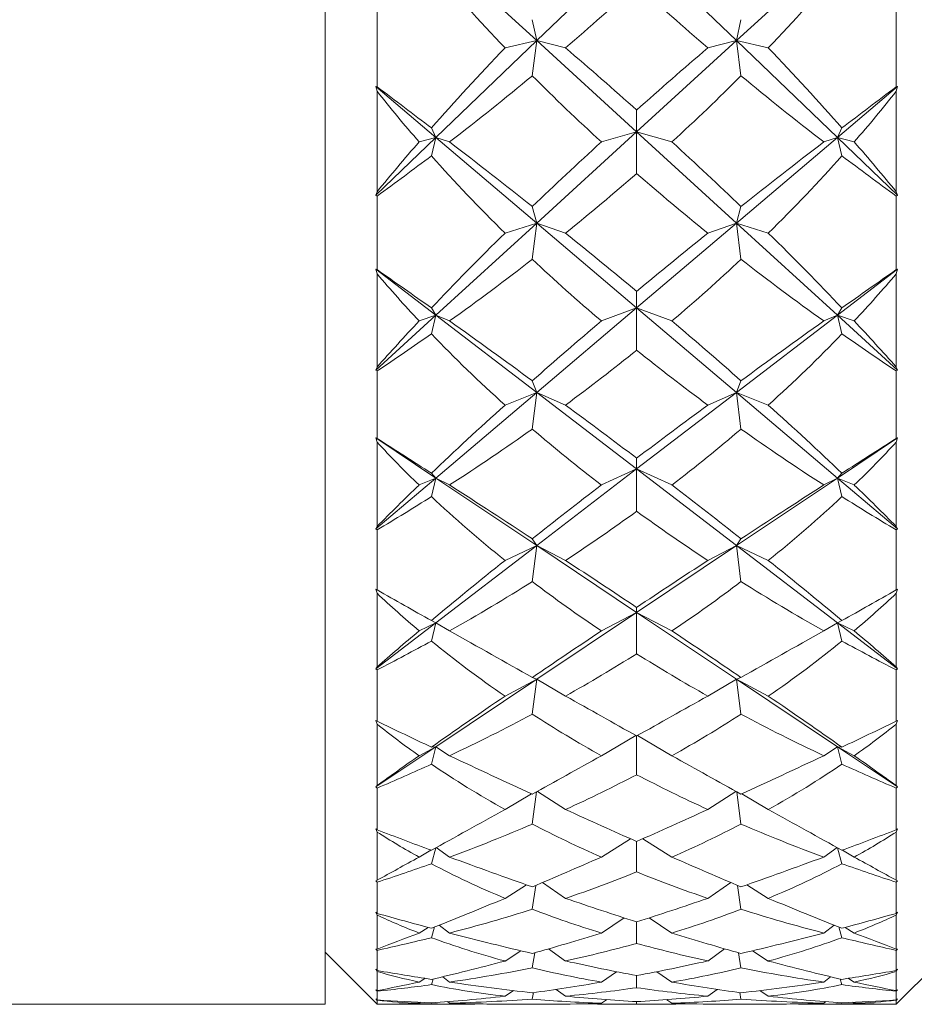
# Model space of a CAD drawing. Header units: inches. Extents: x 1.1 to 19.5, y 1.4 to 16.5.
# Tile 4 of 26: x 8.423 to 8.962, y 8.341 to 8.933. Entities that reach past the tile are written whole.
import ezdxf

# ---------------------------------------------------------------- set-up
doc = ezdxf.new("R2010")
doc.units = ezdxf.units.IN
doc.header["$MEASUREMENT"] = 0

msp = doc.modelspace()

# ---------------------------------------------------------------- linework, layer by layer
at = {"color": 7, "linetype": 'Continuous', "lineweight": 15}
for p, q in [((8.60703, 8.59699), (8.60703, 10.09071)), ((8.73439, 8.92085), (8.67367, 8.97633)), ((8.79453, 8.97866), (8.73439, 8.92085)), ((8.85467, 8.92085), (8.79453, 8.97866)), ((8.9154, 8.97633), (8.85467, 8.92085)), ((8.63828, 8.94014), (8.63828, 8.89298)), ((8.95078, 8.89298), (8.95078, 8.94014)), ((8.73439, 8.92085), (8.73173, 8.9334)), ((8.85467, 8.92085), (8.85733, 8.9334)), ((8.73439, 8.92085), (8.67367, 8.86248)), ((8.73439, 8.92085), (8.7153, 8.91644)), ((8.73439, 8.92085), (8.73173, 8.8996)), ((8.73439, 8.92085), (8.75169, 8.91644)), ((8.79453, 8.86591), (8.73439, 8.92085)), ((8.85467, 8.92085), (8.79453, 8.86591)), ((8.85467, 8.92085), (8.83737, 8.91644)), ((8.85467, 8.92085), (8.87377, 8.91644)), ((8.9154, 8.86248), (8.85467, 8.92085)), ((8.85467, 8.92085), (8.85733, 8.8996)), ((8.63828, 8.89298), (8.6375, 8.89315)), ((8.6375, 8.89315), (8.63828, 8.89031)), ((8.67367, 8.86248), (8.6375, 8.89315)), ((8.95156, 8.89315), (8.9154, 8.86248)), ((8.95078, 8.89031), (8.95156, 8.89315)), ((8.95156, 8.89315), (8.95078, 8.89298)), ((8.63828, 8.89031), (8.63828, 8.82982)), ((8.95078, 8.82982), (8.95078, 8.89031)), ((8.79453, 8.86591), (8.79453, 8.87897)), ((8.67367, 8.86248), (8.67095, 8.86823)), ((8.9154, 8.86248), (8.91811, 8.86823)), ((8.67367, 8.86248), (8.6375, 8.82771)), ((8.67367, 8.86248), (8.66358, 8.85981)), ((8.67367, 8.86248), (8.67095, 8.85143)), ((8.67367, 8.86248), (8.68192, 8.85981)), ((8.73439, 8.81098), (8.67367, 8.86248)), ((8.79453, 8.86591), (8.73439, 8.81098)), ((8.79453, 8.86591), (8.77332, 8.85981)), ((8.79453, 8.86591), (8.81574, 8.85981)), ((8.85467, 8.81098), (8.79453, 8.86591)), ((8.79453, 8.86591), (8.79453, 8.84086)), ((8.9154, 8.86248), (8.85467, 8.81098)), ((8.9154, 8.86248), (8.90714, 8.85981)), ((8.9154, 8.86248), (8.92548, 8.85981)), ((8.95156, 8.82771), (8.9154, 8.86248)), ((8.9154, 8.86248), (8.91811, 8.85143)), ((8.63828, 8.82982), (8.6375, 8.82771)), ((8.6375, 8.82771), (8.63828, 8.82724)), ((8.63828, 8.82724), (8.63828, 8.78293)), ((8.95156, 8.82771), (8.95078, 8.82982)), ((8.95078, 8.82724), (8.95156, 8.82771)), ((8.95078, 8.78293), (8.95078, 8.82724)), ((8.73439, 8.81098), (8.73173, 8.82088)), ((8.85467, 8.81098), (8.85733, 8.82088)), ((8.73439, 8.81098), (8.67367, 8.7555)), ((8.73439, 8.81098), (8.7153, 8.80492)), ((8.73439, 8.81098), (8.73173, 8.78913)), ((8.73439, 8.81098), (8.75169, 8.80492)), ((8.79453, 8.75998), (8.73439, 8.81098)), ((8.85467, 8.81098), (8.79453, 8.75998)), ((8.85467, 8.81098), (8.83737, 8.80492)), ((8.85467, 8.81098), (8.87377, 8.80492)), ((8.9154, 8.7555), (8.85467, 8.81098)), ((8.85467, 8.81098), (8.85733, 8.78913)), ((8.63828, 8.78293), (8.6375, 8.7832)), ((8.6375, 8.7832), (8.63828, 8.78043)), ((8.67367, 8.7555), (8.6375, 8.7832)), ((8.63828, 8.78043), (8.63828, 8.72428)), ((8.95156, 8.7832), (8.9154, 8.7555)), ((8.95078, 8.78043), (8.95156, 8.7832)), ((8.95156, 8.7832), (8.95078, 8.78293)), ((8.95078, 8.72428), (8.95078, 8.78043)), ((8.79453, 8.75998), (8.79453, 8.76985)), ((8.67367, 8.7555), (8.6375, 8.72246)), ((8.67367, 8.7555), (8.66358, 8.75203)), ((8.67367, 8.7555), (8.67095, 8.75985)), ((8.67367, 8.7555), (8.67095, 8.74426)), ((8.67367, 8.7555), (8.68192, 8.75203)), ((8.73439, 8.70898), (8.67367, 8.7555)), ((8.79453, 8.75998), (8.73439, 8.70898)), ((8.79453, 8.75998), (8.77332, 8.75203)), ((8.79453, 8.75998), (8.81574, 8.75203)), ((8.85467, 8.70898), (8.79453, 8.75998)), ((8.79453, 8.75998), (8.79453, 8.73447)), ((8.9154, 8.7555), (8.85467, 8.70898)), ((8.9154, 8.7555), (8.90714, 8.75203)), ((8.9154, 8.7555), (8.91811, 8.75985)), ((8.9154, 8.7555), (8.92548, 8.75203)), ((8.95156, 8.72246), (8.9154, 8.7555)), ((8.9154, 8.7555), (8.91811, 8.74426)), ((8.63828, 8.72428), (8.6375, 8.72246)), ((8.6375, 8.72246), (8.63828, 8.72191)), ((8.63828, 8.72191), (8.63828, 8.6813)), ((8.95156, 8.72246), (8.95078, 8.72428)), ((8.95078, 8.72191), (8.95156, 8.72246)), ((8.95078, 8.6813), (8.95078, 8.72191)), ((8.73439, 8.70898), (8.73173, 8.71605)), ((8.85467, 8.70898), (8.85733, 8.71605)), ((8.73439, 8.70898), (8.67367, 8.65748)), ((8.73439, 8.70898), (8.7153, 8.70139)), ((8.73439, 8.70898), (8.73173, 8.68696)), ((8.73439, 8.70898), (8.75169, 8.70139)), ((8.79453, 8.66291), (8.73439, 8.70898)), ((8.85467, 8.70898), (8.79453, 8.66291)), ((8.85467, 8.70898), (8.83737, 8.70139)), ((8.85467, 8.70898), (8.87377, 8.70139)), ((8.9154, 8.65748), (8.85467, 8.70898)), ((8.85467, 8.70898), (8.85733, 8.68696)), ((8.63828, 8.6813), (8.6375, 8.68168)), ((8.6375, 8.68168), (8.63828, 8.67903)), ((8.67367, 8.65748), (8.6375, 8.68168)), ((8.63828, 8.67903), (8.63828, 8.62831)), ((8.95156, 8.68168), (8.9154, 8.65748)), ((8.95078, 8.67903), (8.95156, 8.68168)), ((8.95156, 8.68168), (8.95078, 8.6813)), ((8.95078, 8.62831), (8.95078, 8.67903)), ((8.79453, 8.66291), (8.79453, 8.66941)), ((8.79453, 8.66291), (8.73439, 8.61684)), ((8.79453, 8.66291), (8.77332, 8.65327)), ((8.79453, 8.66291), (8.81574, 8.65327)), ((8.85467, 8.61684), (8.79453, 8.66291)), ((8.79453, 8.66291), (8.79453, 8.63745)), ((8.67367, 8.65748), (8.6375, 8.62681)), ((8.67367, 8.65748), (8.66358, 8.65327)), ((8.67367, 8.65748), (8.67095, 8.66034)), ((8.67367, 8.65748), (8.67095, 8.64626)), ((8.67367, 8.65748), (8.68192, 8.65327)), ((8.73439, 8.61684), (8.67367, 8.65748)), ((8.9154, 8.65748), (8.85467, 8.61684)), ((8.9154, 8.65748), (8.90714, 8.65327)), ((8.9154, 8.65748), (8.91811, 8.66034)), ((8.9154, 8.65748), (8.92548, 8.65327)), ((8.95156, 8.62681), (8.9154, 8.65748)), ((8.9154, 8.65748), (8.91811, 8.64626)), ((8.63828, 8.62831), (8.6375, 8.62681)), ((8.6375, 8.62681), (8.63828, 8.62618)), ((8.63828, 8.62618), (8.63828, 8.59008)), ((8.95156, 8.62681), (8.95078, 8.62831)), ((8.95078, 8.62618), (8.95156, 8.62681)), ((8.95078, 8.59008), (8.95078, 8.62618)), ((8.73439, 8.61684), (8.73173, 8.62094)), ((8.85467, 8.61684), (8.85733, 8.62094)), ((8.73439, 8.61684), (8.67367, 8.57032)), ((8.73439, 8.61684), (8.7153, 8.60788)), ((8.73439, 8.61684), (8.73173, 8.59507)), ((8.73439, 8.61684), (8.75169, 8.60788)), ((8.79453, 8.5766), (8.73439, 8.61684)), ((8.85467, 8.61684), (8.79453, 8.5766)), ((8.85467, 8.61684), (8.83737, 8.60788)), ((8.85467, 8.61684), (8.87377, 8.60788)), ((8.9154, 8.57032), (8.85467, 8.61684)), ((8.85467, 8.61684), (8.85733, 8.59507)), ((8.60703, 8.34071), (8.60703, 8.59699)), ((8.63828, 8.59008), (8.6375, 8.59054)), ((8.6375, 8.59054), (8.63828, 8.58807)), ((8.95078, 8.58807), (8.95156, 8.59054)), ((8.95156, 8.59054), (8.95078, 8.59008)), ((8.63828, 8.58807), (8.63828, 8.54377)), ((8.95078, 8.54377), (8.95078, 8.58807)), ((8.79453, 8.5766), (8.79453, 8.5796)), ((8.67367, 8.57032), (8.67095, 8.57164)), ((8.79453, 8.5766), (8.73439, 8.53636)), ((8.79453, 8.5766), (8.77332, 8.56545)), ((8.79453, 8.5766), (8.81574, 8.56545)), ((8.85467, 8.53636), (8.79453, 8.5766)), ((8.79453, 8.5766), (8.79453, 8.55168)), ((8.9154, 8.57032), (8.91811, 8.57164)), ((8.67367, 8.57032), (8.6375, 8.54262)), ((8.67367, 8.57032), (8.66358, 8.56545)), ((8.67367, 8.57032), (8.67095, 8.55934)), ((8.67367, 8.57032), (8.68192, 8.56545)), ((8.9154, 8.57032), (8.90714, 8.56545)), ((8.9154, 8.57032), (8.92548, 8.56545)), ((8.95156, 8.54262), (8.9154, 8.57032)), ((8.9154, 8.57032), (8.91811, 8.55934)), ((8.63828, 8.54377), (8.6375, 8.54262)), ((8.6375, 8.54262), (8.63828, 8.54193)), ((8.63828, 8.54193), (8.63828, 8.51103)), ((8.95156, 8.54262), (8.95078, 8.54377)), ((8.95078, 8.54193), (8.95156, 8.54262)), ((8.95078, 8.51103), (8.95078, 8.54193)), ((8.73439, 8.53636), (8.67367, 8.49573)), ((8.73439, 8.53636), (8.7153, 8.5262)), ((8.73439, 8.53636), (8.73173, 8.53741)), ((8.73439, 8.53636), (8.73173, 8.51527)), ((8.73439, 8.53636), (8.75169, 8.5262)), ((8.85467, 8.53636), (8.83737, 8.5262)), ((8.85467, 8.53636), (8.85733, 8.53741)), ((8.85467, 8.53636), (8.87377, 8.5262)), ((8.9154, 8.49573), (8.85467, 8.53636)), ((8.85467, 8.53636), (8.85733, 8.51527)), ((8.63828, 8.51103), (8.6375, 8.51158)), ((8.6375, 8.51158), (8.63828, 8.50933)), ((8.63828, 8.50933), (8.63828, 8.47231)), ((8.95078, 8.50933), (8.95156, 8.51158)), ((8.95156, 8.51158), (8.95078, 8.51103)), ((8.95078, 8.47231), (8.95078, 8.50933)), ((8.79404, 8.50245), (8.77332, 8.4903)), ((8.79453, 8.50217), (8.79453, 8.47884)), ((8.79502, 8.50245), (8.81574, 8.4903)), ((8.67367, 8.49573), (8.6375, 8.47153)), ((8.67367, 8.49573), (8.66358, 8.4903)), ((8.67367, 8.49573), (8.67095, 8.49548)), ((8.67367, 8.49573), (8.67095, 8.4852)), ((8.67367, 8.49573), (8.68192, 8.4903)), ((8.9154, 8.49573), (8.90714, 8.4903)), ((8.9154, 8.49573), (8.91811, 8.49548)), ((8.9154, 8.49573), (8.92548, 8.4903)), ((8.95156, 8.47153), (8.9154, 8.49573)), ((8.9154, 8.49573), (8.91811, 8.4852)), ((8.63828, 8.47231), (8.6375, 8.47153)), ((8.6375, 8.47153), (8.63828, 8.47079)), ((8.63828, 8.47079), (8.63828, 8.4457)), ((8.95156, 8.47153), (8.95078, 8.47231)), ((8.95078, 8.47079), (8.95156, 8.47153)), ((8.95078, 8.4457), (8.95078, 8.47079)), ((8.73129, 8.46729), (8.7153, 8.45793)), ((8.73432, 8.46853), (8.73173, 8.4491)), ((8.73484, 8.46882), (8.75169, 8.45793)), ((8.85422, 8.46882), (8.83737, 8.45793)), ((8.85475, 8.46853), (8.85733, 8.4491)), ((8.85777, 8.46729), (8.87377, 8.45793)), ((8.63828, 8.4457), (8.6375, 8.44632)), ((8.6375, 8.44632), (8.63828, 8.44434)), ((8.63828, 8.44434), (8.63828, 8.41531)), ((8.95078, 8.44434), (8.95156, 8.44632)), ((8.95156, 8.44632), (8.95078, 8.4457)), ((8.95078, 8.41531), (8.95078, 8.44434)), ((8.79073, 8.44033), (8.77332, 8.42926)), ((8.79453, 8.43863), (8.79453, 8.42034)), ((8.79834, 8.44033), (8.81574, 8.42926)), ((8.67071, 8.43342), (8.66358, 8.42926)), ((8.67356, 8.43478), (8.67095, 8.42528)), ((8.67391, 8.43497), (8.68192, 8.42926)), ((8.91515, 8.43497), (8.90714, 8.42926)), ((8.9155, 8.43478), (8.91811, 8.42528)), ((8.91835, 8.43342), (8.92548, 8.42926)), ((8.63828, 8.41531), (8.6375, 8.41492)), ((8.6375, 8.41492), (8.63828, 8.41415)), ((8.63828, 8.41415), (8.63828, 8.39535)), ((8.72827, 8.41254), (8.7153, 8.40442)), ((8.73379, 8.4122), (8.73173, 8.39786)), ((8.73791, 8.41395), (8.75169, 8.40442)), ((8.85115, 8.41395), (8.83737, 8.40442)), ((8.85527, 8.4122), (8.85733, 8.39786)), ((8.86079, 8.41254), (8.87377, 8.40442)), ((8.95156, 8.41492), (8.95078, 8.41531)), ((8.95078, 8.41415), (8.95156, 8.41492)), ((8.95078, 8.39535), (8.95078, 8.41415)), ((8.63828, 8.39535), (8.6375, 8.39604)), ((8.6375, 8.39604), (8.63828, 8.39436)), ((8.63828, 8.39436), (8.63828, 8.3739)), ((8.95078, 8.39436), (8.95156, 8.39604)), ((8.95156, 8.39604), (8.95078, 8.39535)), ((8.95078, 8.3739), (8.95078, 8.39436)), ((8.67564, 8.38827), (8.68192, 8.38353)), ((8.78691, 8.39267), (8.77332, 8.38353)), ((8.79453, 8.39022), (8.79453, 8.37732)), ((8.80215, 8.39267), (8.81574, 8.38353)), ((8.91342, 8.38827), (8.90714, 8.38353)), ((8.66907, 8.38692), (8.66358, 8.38353)), ((8.67289, 8.38718), (8.67095, 8.38074)), ((8.91617, 8.38718), (8.91811, 8.38074)), ((8.91999, 8.38692), (8.92548, 8.38353)), ((8.60703, 8.37196), (8.63828, 8.34071)), ((8.63828, 8.3739), (8.6375, 8.37391)), ((8.6375, 8.37391), (8.63828, 8.37312)), ((8.63828, 8.37312), (8.63828, 8.36098)), ((8.72472, 8.37288), (8.7153, 8.3667)), ((8.73319, 8.37164), (8.73173, 8.36253)), ((8.74156, 8.37403), (8.75169, 8.3667)), ((8.8475, 8.37403), (8.83737, 8.3667)), ((8.85588, 8.37164), (8.85733, 8.36253)), ((8.86434, 8.37288), (8.87377, 8.3667)), ((8.95078, 8.37312), (8.95156, 8.37391)), ((8.95156, 8.37391), (8.95078, 8.3739)), ((8.95078, 8.36098), (8.95078, 8.37312)), ((8.95078, 8.34071), (8.98203, 8.37196)), ((8.63828, 8.36098), (8.6375, 8.36171)), ((8.6375, 8.36171), (8.63828, 8.36037)), ((8.63828, 8.36037), (8.63828, 8.34887)), ((8.7823, 8.36026), (8.77332, 8.354)), ((8.80676, 8.36026), (8.81574, 8.354)), ((8.95078, 8.36037), (8.95156, 8.36171)), ((8.95156, 8.36171), (8.95078, 8.36098)), ((8.95078, 8.34887), (8.95078, 8.36037)), ((8.66709, 8.35624), (8.66358, 8.354)), ((8.67213, 8.35591), (8.67095, 8.35245)), ((8.6778, 8.35722), (8.68192, 8.354)), ((8.79453, 8.35787), (8.79453, 8.35062)), ((8.91127, 8.35722), (8.90714, 8.354)), ((8.91694, 8.35591), (8.91811, 8.35245)), ((8.92197, 8.35624), (8.92548, 8.354)), ((8.63828, 8.34887), (8.6375, 8.34927)), ((8.6375, 8.34927), (8.63828, 8.34848)), ((8.63828, 8.34848), (8.63828, 8.34323)), ((8.72033, 8.34888), (8.7153, 8.3455)), ((8.73244, 8.34766), (8.73173, 8.3438)), ((8.74615, 8.34961), (8.75169, 8.3455)), ((8.84291, 8.34961), (8.83737, 8.3455)), ((8.85662, 8.34766), (8.85733, 8.3438)), ((8.86873, 8.34888), (8.87377, 8.3455)), ((8.95078, 8.34848), (8.95156, 8.34927)), ((8.95156, 8.34927), (8.95078, 8.34887)), ((8.95078, 8.34323), (8.95078, 8.34848)), ((7.63542, 8.34071), (8.60703, 8.34071)), ((8.63828, 8.34323), (8.6375, 8.344)), ((8.6375, 8.344), (8.63828, 8.34302)), ((8.63828, 8.34302), (8.63828, 8.34071)), ((8.63828, 8.34071), (8.64017, 8.34071)), ((8.645, 8.34071), (8.68863, 8.34071)), ((8.66455, 8.34187), (8.66358, 8.34124)), ((8.67121, 8.34162), (8.67095, 8.34097)), ((8.68068, 8.34223), (8.68192, 8.34124)), ((8.7175, 8.34071), (8.74353, 8.34071)), ((8.77638, 8.34341), (8.77332, 8.34124)), ((8.78445, 8.34071), (8.80461, 8.34071)), ((8.79453, 8.34222), (8.79453, 8.34076)), ((8.81268, 8.34341), (8.81574, 8.34124)), ((8.84553, 8.34071), (8.87156, 8.34071)), ((8.90043, 8.34071), (8.94406, 8.34071)), ((8.90838, 8.34223), (8.90714, 8.34124)), ((8.91785, 8.34162), (8.91811, 8.34097)), ((8.92451, 8.34187), (8.92548, 8.34124)), ((8.94889, 8.34071), (8.95078, 8.34071)), ((8.95078, 8.34302), (8.95156, 8.344)), ((8.95156, 8.344), (8.95078, 8.34323)), ((8.95078, 8.34071), (8.95078, 8.34302))]:
    msp.add_line(p, q, dxfattribs=at)
for centre, major_axis, ratio, start_param, end_param in [((10.01075, 9.21571), (1.50924, -0.2484), 0.55591, 3.719192, 3.778499), ((7.57831, 9.21571), (1.50924, 0.2484), 0.55591, 5.646279, 5.705586), ((7.57831, 9.21571), (1.50136, 0.39872), 0.518779, 5.46098, 5.50695), ((10.01075, 9.21571), (1.50136, -0.39872), 0.518779, 3.917828, 3.963798), ((10.01075, 9.21571), (1.49913, 0.75551), 0.294437, 2.448615, 2.507923), ((7.57831, 9.21571), (1.50396, -0.80153), 0.233354, 0.763054, 0.809023), ((10.01075, 9.21571), (1.50396, 0.80153), 0.233354, 2.332569, 2.378539), ((7.57831, 9.21571), (1.49913, -0.75551), 0.294437, 0.63367, 0.692977), ((7.57831, 9.21571), (1.50136, 0.39872), 0.518779, 5.391167, 5.440428), ((10.01075, 9.21571), (1.50924, -0.2484), 0.55591, 3.799051, 3.848312), ((7.57831, 9.21571), (1.50924, 0.2484), 0.55591, 5.576466, 5.625727), ((10.01075, 9.21571), (1.50136, -0.39872), 0.518779, 3.98435, 4.033611), ((7.57831, 9.21571), (1.50869, -0.83549), 0.17232, 0.860751, 0.891376), ((10.01075, 9.21571), (1.50869, 0.83549), 0.17232, 2.250216, 2.280841), ((10.01075, 9.21571), (1.51494, -0.07453), 0.575483, 3.607905, 3.645749), ((7.57831, 9.21571), (1.51494, 0.07453), 0.575483, 5.779029, 5.816873), ((10.01075, 9.21571), (1.49913, 0.75551), 0.294437, 2.518428, 2.556272), ((7.57831, 9.21571), (1.50869, -0.83549), 0.17232, 0.800985, 0.850246), ((10.01075, 9.21571), (1.50396, 0.80153), 0.233354, 2.402383, 2.451643), ((7.57831, 9.21571), (1.50396, -0.80153), 0.233354, 0.689949, 0.73921), ((10.01075, 9.21571), (1.50869, 0.83549), 0.17232, 2.291347, 2.340608), ((7.57831, 9.21571), (1.49913, -0.75551), 0.294437, 0.58532, 0.623164), ((7.57831, 9.21571), (1.50136, 0.39872), 0.518779, 5.350036, 5.380661), ((10.01075, 9.21571), (1.51494, -0.07453), 0.575483, 3.656255, 3.715563), ((7.57831, 9.21571), (1.51494, 0.07453), 0.575483, 5.709215, 5.768523), ((10.01075, 9.21571), (1.50136, -0.39872), 0.518779, 4.044116, 4.074742), ((7.57831, 9.21571), (1.50924, 0.2484), 0.55591, 5.506653, 5.552622), ((10.01075, 9.21571), (1.50924, -0.2484), 0.55591, 3.872156, 3.918125), ((10.01075, 9.21571), (1.50396, 0.80153), 0.233354, 2.472196, 2.531503), ((7.57831, 9.21571), (1.50869, -0.83549), 0.17232, 0.734463, 0.780432), ((10.01075, 9.21571), (1.50869, 0.83549), 0.17232, 2.36116, 2.407129), ((7.57831, 9.21571), (1.50396, -0.80153), 0.233354, 0.61009, 0.669397), ((7.57831, 9.21571), (1.50924, 0.2484), 0.55591, 5.436839, 5.4861), ((10.01075, 9.21571), (1.51494, -0.07453), 0.575483, 3.736115, 3.785376), ((7.57831, 9.21571), (1.51494, 0.07453), 0.575483, 5.639402, 5.688663), ((10.01075, 9.21571), (1.50924, -0.2484), 0.55591, 3.938678, 3.987939), ((7.57831, 9.21571), (1.51252, -0.85859), 0.11151, 0.828827, 0.859452), ((10.01075, 9.21571), (1.51429, 0.10772), 0.573435, 3.538833, 3.576677), ((10.01075, 9.21571), (1.51252, 0.85859), 0.11151, 2.28214, 2.312766), ((7.57831, 9.21571), (1.51429, -0.10772), 0.573435, 5.848101, 5.885945), ((10.01075, 9.21571), (1.50396, 0.80153), 0.233354, 2.542009, 2.579853), ((7.57831, 9.21571), (1.51252, -0.85859), 0.11151, 0.76906, 0.818321), ((10.01075, 9.21571), (1.50869, 0.83549), 0.17232, 2.430973, 2.480234), ((7.57831, 9.21571), (1.50869, -0.83549), 0.17232, 0.661358, 0.710619), ((10.01075, 9.21571), (1.51252, 0.85859), 0.11151, 2.323271, 2.372532), ((7.57831, 9.21571), (1.50396, -0.80153), 0.233354, 0.56174, 0.599584), ((7.57831, 9.21571), (1.50924, 0.2484), 0.55591, 5.395708, 5.426334), ((10.01075, 9.21571), (1.51429, 0.10772), 0.573435, 3.587183, 3.64649), ((7.57831, 9.21571), (1.51429, -0.10772), 0.573435, 5.778288, 5.837595), ((10.01075, 9.21571), (1.50924, -0.2484), 0.55591, 3.998444, 4.029069), ((7.57831, 9.21571), (1.51494, 0.07453), 0.575483, 5.569589, 5.615558), ((10.01075, 9.21571), (1.51494, -0.07453), 0.575483, 3.80922, 3.855189), ((10.01075, 9.21571), (1.50869, 0.83549), 0.17232, 2.500787, 2.560094), ((7.57831, 9.21571), (1.51252, -0.85859), 0.11151, 0.702539, 0.748508), ((10.01075, 9.21571), (1.51252, 0.85859), 0.11151, 2.393085, 2.439054), ((7.57831, 9.21571), (1.50869, -0.83549), 0.17232, 0.581499, 0.640806), ((7.57831, 9.21571), (1.51494, 0.07453), 0.575483, 5.499776, 5.549037), ((10.01075, 9.21571), (1.51429, 0.10772), 0.573435, 3.667043, 3.716303), ((7.57831, 9.21571), (1.51429, -0.10772), 0.573435, 5.708475, 5.757735), ((10.01075, 9.21571), (1.51494, -0.07453), 0.575483, 3.875741, 3.925002), ((7.57831, 9.21571), (1.51489, -0.87159), 0.050919, 0.7949, 0.825525), ((10.01075, 9.21571), (1.5078, 0.27807), 0.55023, 3.478473, 3.516317), ((10.01075, 9.21571), (1.51489, 0.87159), 0.050919, 2.316068, 2.346693), ((7.57831, 9.21571), (1.5078, -0.27807), 0.55023, 5.908461, 5.946305), ((10.01075, 9.21571), (1.50869, 0.83549), 0.17232, 2.5706, 2.608444), ((7.57831, 9.21571), (1.51489, -0.87159), 0.050919, 0.735133, 0.784394), ((10.01075, 9.21571), (1.51252, 0.85859), 0.11151, 2.462898, 2.512159), ((7.57831, 9.21571), (1.51252, -0.85859), 0.11151, 0.629434, 0.678695), ((10.01075, 9.21571), (1.51489, 0.87159), 0.050919, 2.357199, 2.40646), ((7.57831, 9.21571), (1.50869, -0.83549), 0.17232, 0.533149, 0.570993), ((7.57831, 9.21571), (1.51494, 0.07453), 0.575483, 5.458645, 5.48927), ((10.01075, 9.21571), (1.5078, 0.27807), 0.55023, 3.526822, 3.58613), ((7.57831, 9.21571), (1.5078, -0.27807), 0.55023, 5.838648, 5.897956), ((10.01075, 9.21571), (1.51494, -0.07453), 0.575483, 3.935508, 3.966133), ((7.57831, 9.21571), (1.51429, -0.10772), 0.573435, 5.638661, 5.684631), ((10.01075, 9.21571), (1.51429, 0.10772), 0.573435, 3.740147, 3.786117), ((10.01075, 9.21571), (1.51252, 0.85859), 0.11151, 2.532711, 2.592018), ((7.57831, 9.21571), (1.51489, -0.87159), 0.050919, 0.668611, 0.714581), ((10.01075, 9.21571), (1.51489, 0.87159), 0.050919, 2.427012, 2.472981), ((7.57831, 9.21571), (1.51252, -0.85859), 0.11151, 0.549574, 0.608882), ((7.57831, 9.21571), (1.51552, -0.87488), 0.009556, 5.492465, 5.52309), ((7.57831, 9.21571), (1.51429, -0.10772), 0.573435, 5.568848, 5.618109), ((10.01075, 9.21571), (1.5078, 0.27807), 0.55023, 3.606682, 3.655943), ((7.57831, 9.21571), (1.5078, -0.27807), 0.55023, 5.768835, 5.818096), ((10.01075, 9.21571), (1.51429, 0.10772), 0.573435, 3.806669, 3.85593), ((10.01075, 9.21571), (1.51552, 0.87488), 0.009556, 3.901688, 3.932313), ((10.01075, 9.21571), (1.50006, 0.42332), 0.510503, 3.436521, 3.474365), ((7.57831, 9.21571), (1.50006, -0.42332), 0.510503, 5.950413, 5.988257), ((10.01075, 9.21571), (1.51252, 0.85859), 0.11151, 2.602524, 2.640368), ((7.57831, 9.21571), (1.51552, -0.87488), 0.009556, 5.533596, 5.582856), ((10.01075, 9.21571), (1.51489, 0.87159), 0.050919, 2.496825, 2.546086), ((7.57831, 9.21571), (1.51489, -0.87159), 0.050919, 0.595507, 0.644767), ((10.01075, 9.21571), (1.51552, 0.87488), 0.009556, 3.841922, 3.891182), ((7.57831, 9.21571), (1.51252, -0.85859), 0.11151, 0.501225, 0.539069), ((7.57831, 9.21571), (1.51429, -0.10772), 0.573435, 5.527717, 5.558342), ((10.01075, 9.21571), (1.50006, 0.42332), 0.510503, 3.484871, 3.544178), ((7.57831, 9.21571), (1.50006, -0.42332), 0.510503, 5.8806, 5.939907), ((10.01075, 9.21571), (1.51429, 0.10772), 0.573435, 3.866436, 3.897061), ((7.57831, 9.21571), (1.5078, -0.27807), 0.55023, 5.699022, 5.744991), ((10.01075, 9.21571), (1.5078, 0.27807), 0.55023, 3.679787, 3.725756), ((10.01075, 9.21571), (1.51489, 0.87159), 0.050919, 2.566638, 2.625946), ((7.57831, 9.21571), (1.51552, -0.87488), 0.009556, 5.603409, 5.649378), ((10.01075, 9.21571), (1.51552, 0.87488), 0.009556, 3.7754, 3.821369), ((7.57831, 9.21571), (1.51489, -0.87159), 0.050919, 0.515647, 0.574954), ((7.57831, 9.21571), (1.5078, -0.27807), 0.55023, 5.629209, 5.67847), ((10.01075, 9.21571), (1.50006, 0.42332), 0.510503, 3.564731, 3.613991), ((7.57831, 9.21571), (1.50006, -0.42332), 0.510503, 5.810786, 5.860047), ((10.01075, 9.21571), (1.5078, 0.27807), 0.55023, 3.746308, 3.795569), ((7.57831, 9.21571), (1.51432, -0.86855), 0.070053, 5.527106, 5.557731), ((10.01075, 9.21571), (1.49497, 0.54095), 0.460043, 3.414651, 3.452495), ((10.01075, 9.21571), (1.51432, 0.86855), 0.070053, 3.867047, 3.897672), ((7.57831, 9.21571), (1.49497, -0.54095), 0.460043, 5.972283, 6.010127), ((10.01075, 9.21571), (1.51489, 0.87159), 0.050919, 2.636452, 2.674296), ((7.57831, 9.21571), (1.51432, -0.86855), 0.070053, 5.568237, 5.617498), ((10.01075, 9.21571), (1.51552, 0.87488), 0.009556, 3.702295, 3.751556), ((7.57831, 9.21571), (1.51552, -0.87488), 0.009556, 5.673222, 5.722483), ((10.01075, 9.21571), (1.51432, 0.86855), 0.070053, 3.80728, 3.856541), ((7.57831, 9.21571), (1.51489, -0.87159), 0.050919, 0.467297, 0.505141), ((7.57831, 9.21571), (1.5078, -0.27807), 0.55023, 5.588078, 5.618703), ((10.01075, 9.21571), (1.49497, 0.54095), 0.460043, 3.463001, 3.522308), ((7.57831, 9.21571), (1.49497, -0.54095), 0.460043, 5.90247, 5.961777), ((10.01075, 9.21571), (1.5078, 0.27807), 0.55023, 3.806075, 3.8367), ((7.57831, 9.21571), (1.50006, -0.42332), 0.510503, 5.740973, 5.786943), ((10.01075, 9.21571), (1.50006, 0.42332), 0.510503, 3.637835, 3.683805), ((10.01075, 9.21571), (1.51552, 0.87488), 0.009556, 3.622436, 3.681743), ((7.57831, 9.21571), (1.51432, -0.86855), 0.070053, 5.63805, 5.684019), ((10.01075, 9.21571), (1.51432, 0.86855), 0.070053, 3.740759, 3.786728), ((7.57831, 9.21571), (1.51552, -0.87488), 0.009556, 5.743035, 5.802342), ((7.57831, 9.21571), (1.50006, -0.42332), 0.510503, 5.67116, 5.720421), ((10.01075, 9.21571), (1.49497, 0.54095), 0.460043, 3.54286, 3.592121), ((7.57831, 9.21571), (1.49497, -0.54095), 0.460043, 5.832657, 5.881917), ((10.01075, 9.21571), (1.50006, 0.42332), 0.510503, 3.704357, 3.753618), ((7.57831, 9.21571), (1.51144, -0.85241), 0.130706, 5.560529, 5.591154), ((10.01075, 9.21571), (1.49378, 0.63426), 0.403524, 3.409912, 3.447756), ((10.01075, 9.21571), (1.51144, 0.85241), 0.130706, 3.833624, 3.864249), ((7.57831, 9.21571), (1.49378, -0.63426), 0.403524, 5.977021, 6.014865), ((10.01075, 9.21571), (1.51552, 0.87488), 0.009556, 3.574086, 3.61193), ((7.57831, 9.21571), (1.51144, -0.85241), 0.130706, 5.60166, 5.650921), ((10.01075, 9.21571), (1.51432, 0.86855), 0.070053, 3.667654, 3.716915), ((7.57831, 9.21571), (1.51432, -0.86855), 0.070053, 5.707863, 5.757124), ((10.01075, 9.21571), (1.51144, 0.85241), 0.130706, 3.773857, 3.823118), ((7.57831, 9.21571), (1.51552, -0.87488), 0.009556, 5.812848, 5.850692), ((7.57831, 9.21571), (1.50006, -0.42332), 0.510503, 5.630029, 5.660654), ((10.01075, 9.21571), (1.49378, 0.63426), 0.403524, 3.458262, 3.51757), ((7.57831, 9.21571), (1.49378, -0.63426), 0.403524, 5.907208, 5.966516), ((10.01075, 9.21571), (1.50006, 0.42332), 0.510503, 3.764124, 3.794749), ((7.57831, 9.21571), (1.49497, -0.54095), 0.460043, 5.762843, 5.808813), ((10.01075, 9.21571), (1.49497, 0.54095), 0.460043, 3.615965, 3.661935), ((10.01075, 9.21571), (1.51432, 0.86855), 0.070053, 3.587794, 3.647102), ((7.57831, 9.21571), (1.51144, -0.85241), 0.130706, 5.671473, 5.717442), ((10.01075, 9.21571), (1.51144, 0.85241), 0.130706, 3.707336, 3.753305), ((7.57831, 9.21571), (1.51432, -0.86855), 0.070053, 5.777676, 5.836984), ((7.57831, 9.21571), (1.50726, -0.82597), 0.191592, 5.591557, 5.622182), ((10.01075, 9.21571), (1.49586, 0.7077), 0.343994, 3.41827, 3.456114), ((7.57831, 9.21571), (1.49497, -0.54095), 0.460043, 5.69303, 5.742291), ((10.01075, 9.21571), (1.49378, 0.63426), 0.403524, 3.538122, 3.587383), ((7.57831, 9.21571), (1.49378, -0.63426), 0.403524, 5.837395, 5.886656), ((10.01075, 9.21571), (1.49497, 0.54095), 0.460043, 3.682487, 3.731748), ((10.01075, 9.21571), (1.50726, 0.82597), 0.191592, 3.802596, 3.833221), ((7.57831, 9.21571), (1.49586, -0.7077), 0.343994, 5.968664, 6.006508), ((10.01075, 9.21571), (1.51432, 0.86855), 0.070053, 3.539444, 3.577288), ((7.57831, 9.21571), (1.50726, -0.82597), 0.191592, 5.632688, 5.681949), ((10.01075, 9.21571), (1.51144, 0.85241), 0.130706, 3.634231, 3.683492), ((7.57831, 9.21571), (1.51144, -0.85241), 0.130706, 5.741286, 5.790547), ((10.01075, 9.21571), (1.50726, 0.82597), 0.191592, 3.742829, 3.79209), ((7.57831, 9.21571), (1.51432, -0.86855), 0.070053, 5.84749, 5.885334), ((7.57831, 9.21571), (1.49497, -0.54095), 0.460043, 5.651899, 5.682524), ((10.01075, 9.21571), (1.49586, 0.7077), 0.343994, 3.46662, 3.525928), ((7.57831, 9.21571), (1.49378, -0.63426), 0.403524, 5.767582, 5.813551), ((10.01075, 9.21571), (1.49378, 0.63426), 0.403524, 3.611227, 3.657196), ((7.57831, 9.21571), (1.49586, -0.7077), 0.343994, 5.89885, 5.958158), ((10.01075, 9.21571), (1.49497, 0.54095), 0.460043, 3.742253, 3.772879), ((10.01075, 9.21571), (1.51144, 0.85241), 0.130706, 3.554371, 3.613678), ((7.57831, 9.21571), (1.50726, -0.82597), 0.191592, 5.702501, 5.74847), ((10.01075, 9.21571), (1.50726, 0.82597), 0.191592, 3.676308, 3.722277), ((7.57831, 9.21571), (1.51144, -0.85241), 0.130706, 5.8111, 5.870407), ((7.57831, 9.21571), (1.5024, -0.78836), 0.252672, 5.618766, 5.649391), ((10.01075, 9.21571), (1.49998, 0.76495), 0.283217, 3.43616, 3.474004), ((7.57831, 9.21571), (1.49378, -0.63426), 0.403524, 5.697769, 5.74703), ((10.01075, 9.21571), (1.49586, 0.7077), 0.343994, 3.54648, 3.595741), ((7.57831, 9.21571), (1.49586, -0.7077), 0.343994, 5.829037, 5.878298), ((10.01075, 9.21571), (1.49378, 0.63426), 0.403524, 3.677748, 3.727009), ((10.01075, 9.21571), (1.5024, 0.78836), 0.252672, 3.775387, 3.806012), ((7.57831, 9.21571), (1.49998, -0.76495), 0.283217, 5.950774, 5.988618), ((10.01075, 9.21571), (1.51144, 0.85241), 0.130706, 3.506021, 3.543865), ((7.57831, 9.21571), (1.49378, -0.63426), 0.403524, 5.656638, 5.687263), ((10.01075, 9.21571), (1.49998, 0.76495), 0.283217, 3.48451, 3.543817), ((7.57831, 9.21571), (1.5024, -0.78836), 0.252672, 5.659897, 5.709158), ((10.01075, 9.21571), (1.50726, 0.82597), 0.191592, 3.603203, 3.652464), ((7.57831, 9.21571), (1.50726, -0.82597), 0.191592, 5.772314, 5.821575), ((10.01075, 9.21571), (1.5024, 0.78836), 0.252672, 3.71562, 3.764881), ((7.57831, 9.21571), (1.49998, -0.76495), 0.283217, 5.880961, 5.940268), ((10.01075, 9.21571), (1.49378, 0.63426), 0.403524, 3.737515, 3.76814), ((7.57831, 9.21571), (1.51144, -0.85241), 0.130706, 5.880913, 5.918757), ((7.57831, 9.21571), (1.49586, -0.7077), 0.343994, 5.759224, 5.805193), ((10.01075, 9.21571), (1.49586, 0.7077), 0.343994, 3.619585, 3.665554), ((7.57831, 9.21571), (1.49775, -0.73816), 0.313689, 5.640335, 5.67096), ((10.01075, 9.21571), (1.50486, 0.80864), 0.222117, 3.460809, 3.498653), ((10.01075, 9.21571), (1.50726, 0.82597), 0.191592, 3.477931, 3.512838), ((7.57831, 9.21571), (1.49586, -0.7077), 0.343994, 5.651709, 5.678905), ((10.01075, 9.21571), (1.50726, 0.82597), 0.191592, 3.523343, 3.582651), ((10.01075, 9.21571), (1.50486, 0.80864), 0.222117, 3.509159, 3.549958), ((7.57831, 9.21571), (1.49586, -0.7077), 0.343994, 5.689411, 5.738672), ((7.57831, 9.21571), (1.49775, -0.73816), 0.313689, 5.681466, 5.716373), ((10.01075, 9.21571), (1.49998, 0.76495), 0.283217, 3.56437, 3.613631), ((10.01075, 9.21571), (1.5024, 0.78836), 0.252672, 3.590348, 3.625255), ((7.57831, 9.21571), (1.5024, -0.78836), 0.252672, 5.72971, 5.77568), ((7.57831, 9.21571), (1.49998, -0.76495), 0.283217, 5.753217, 5.787303), ((10.01075, 9.21571), (1.5024, 0.78836), 0.252672, 3.649098, 3.695068), ((10.01075, 9.21571), (1.49998, 0.76495), 0.283217, 3.637474, 3.671561), ((7.57831, 9.21571), (1.49998, -0.76495), 0.283217, 5.811147, 5.860408), ((7.57831, 9.21571), (1.5024, -0.78836), 0.252672, 5.799523, 5.83443), ((10.01075, 9.21571), (1.49586, 0.7077), 0.343994, 3.686106, 3.735367), ((10.01075, 9.21571), (1.49775, 0.73816), 0.313689, 3.708405, 3.743312), ((7.57831, 9.21571), (1.50726, -0.82597), 0.191592, 5.842127, 5.901435), ((7.57831, 9.21571), (1.50486, -0.80864), 0.222117, 5.87482, 5.915619), ((10.01075, 9.21571), (1.49775, 0.73816), 0.313689, 3.753818, 3.784443), ((10.01075, 9.21571), (1.49586, 0.7077), 0.343994, 3.745873, 3.773069), ((7.57831, 9.21571), (1.50486, -0.80864), 0.222117, 5.926125, 5.963969), ((7.57831, 9.21571), (1.50726, -0.82597), 0.191592, 5.91194, 5.946847)]:
    msp.add_ellipse(centre, major_axis=major_axis, ratio=ratio, start_param=start_param, end_param=end_param, dxfattribs=at)

doc.saveas('drawing.dxf')
